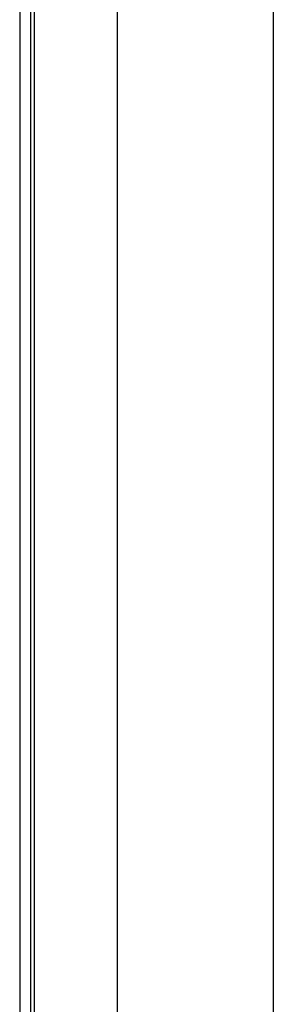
# Model space of a CAD drawing. Header units: millimetres. Extents: x 0 to 297, y 0 to 210.
# Tile 10 of 15: x 153.55 to 158.39, y 122.87 to 141.67. Entities that reach past the tile are written whole.
import ezdxf

# ---------------------------------------------------------------- set-up
doc = ezdxf.new("R2010")
doc.units = ezdxf.units.MM

msp = doc.modelspace()

# ---------------------------------------------------------------- linework, layer by layer
for p, q in [((153.7605, 161.1653), (153.7605, 112.1653)), ((153.8299, 160.6653), (153.8299, 112.6653)), ((155.415, 112.6653), (155.415, 160.6653)), ((158.3865, 160.6653), (158.3865, 112.6653)), ((153.5521, 154.6653), (153.5521, 119.2653))]:
    msp.add_line(p, q)

doc.saveas('drawing.dxf')
